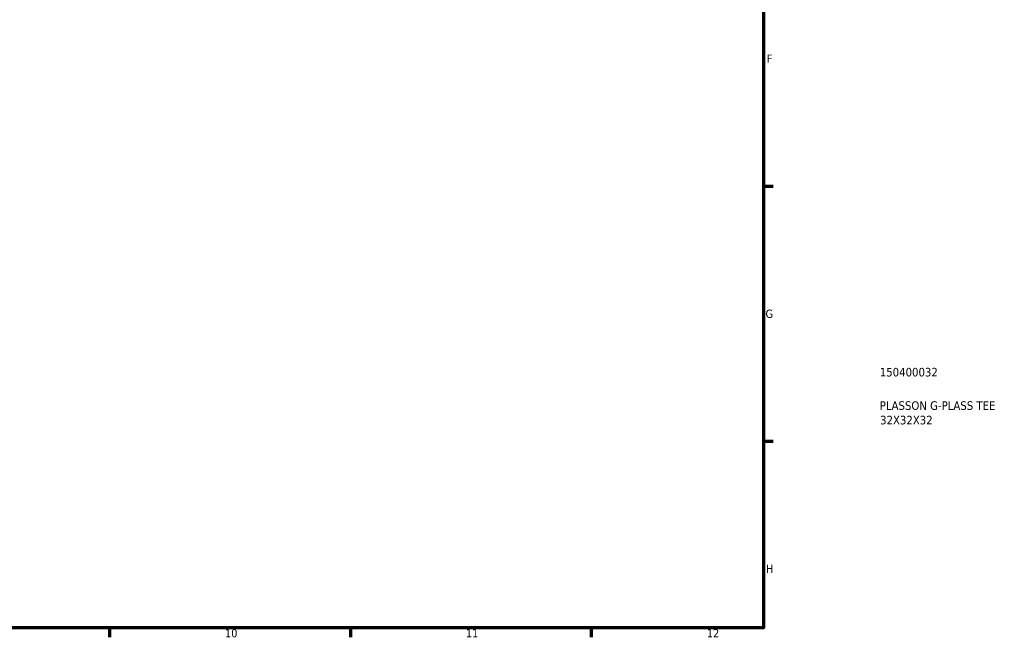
# Model space of a CAD drawing. Header units: millimetres. Extents: x -78 to 891, y -278 to 662.
# Tile 5 of 14: x 605 to 891, y 17 to 197. Entities that reach past the tile are written whole.
import ezdxf

# ---------------------------------------------------------------- set-up
doc = ezdxf.new("R2010")
doc.units = ezdxf.units.MM
doc.layers.add('Border (ANSI)', color=7, linetype='Continuous', lineweight=70)
doc.layers.add('Title (ISO)', color=7, linetype='Continuous', lineweight=50)
doc.styles.add('Note Text (ANSI)', font='tahoma.ttf')
doc.styles.add('Note Text (ISO)', font='tahoma.ttf')

# ---------------------------------------------------------------- blocks, each defined once
blk = doc.blocks.new('Borders Default Border')
at = {"layer": 'Border (ANSI)'}
for p, q in [((821, 148.5), (823.8, 148.5)), ((821, 74.25), (823.8, 74.25)), ((630.75, 20), (630.75, 17.2)), ((700.83, 20), (700.83, 17.2)), ((770.92, 20), (770.92, 17.2))]:
    blk.add_line(p, q, dxfattribs=at)
at = {"layer": 'Border (ANSI)', "flags": 128}
blk.add_lwpolyline([(20, 20), (20, 574), (821, 574), (821, 20), (20, 20)], dxfattribs=at)
at = {"layer": 'Border (ANSI)', "color": 5, "true_color": 0x0000ff, "char_height": 2.4, "attachment_point": 7, "style": 'Note Text (ANSI)'}
for s, insert in [('F', (821.98, 184.43)), ('G', (821.6, 110.13)), ('H', (821.73, 35.93)), ('10', (664.35, 17.15)), ('11', (734.43, 17.2)), ('12', (804.52, 17.2))]:
    blk.add_mtext(s, dxfattribs=dict(at, insert=insert))
blk = doc.blocks.new('Title Blocks ISO')
at = {"layer": 'Title (ISO)', "color": 232, "true_color": 0xca0064, "style": 'Note Text (ISO)'}
for tag, p in [('PART_NUMBER_001', (33.84, 73.13)), ('DESCRIPTION_001', (33.84, 63.4)), ('DESCRIPTION_002', (33.93, 59.18))]:
    blk.add_attdef(tag, p, '', height=2.5, dxfattribs=at)

msp = doc.modelspace()

# ---------------------------------------------------------------- block references
msp.add_blockref('Borders Default Border', (0, 0))
msp.add_blockref('Title Blocks ISO', (821, 20)).add_auto_attribs({'PART_NUMBER_001': '150400032', 'DESCRIPTION_001': 'PLASSON G-PLASS TEE', 'DESCRIPTION_002': '32X32X32'})

doc.saveas('drawing.dxf')
